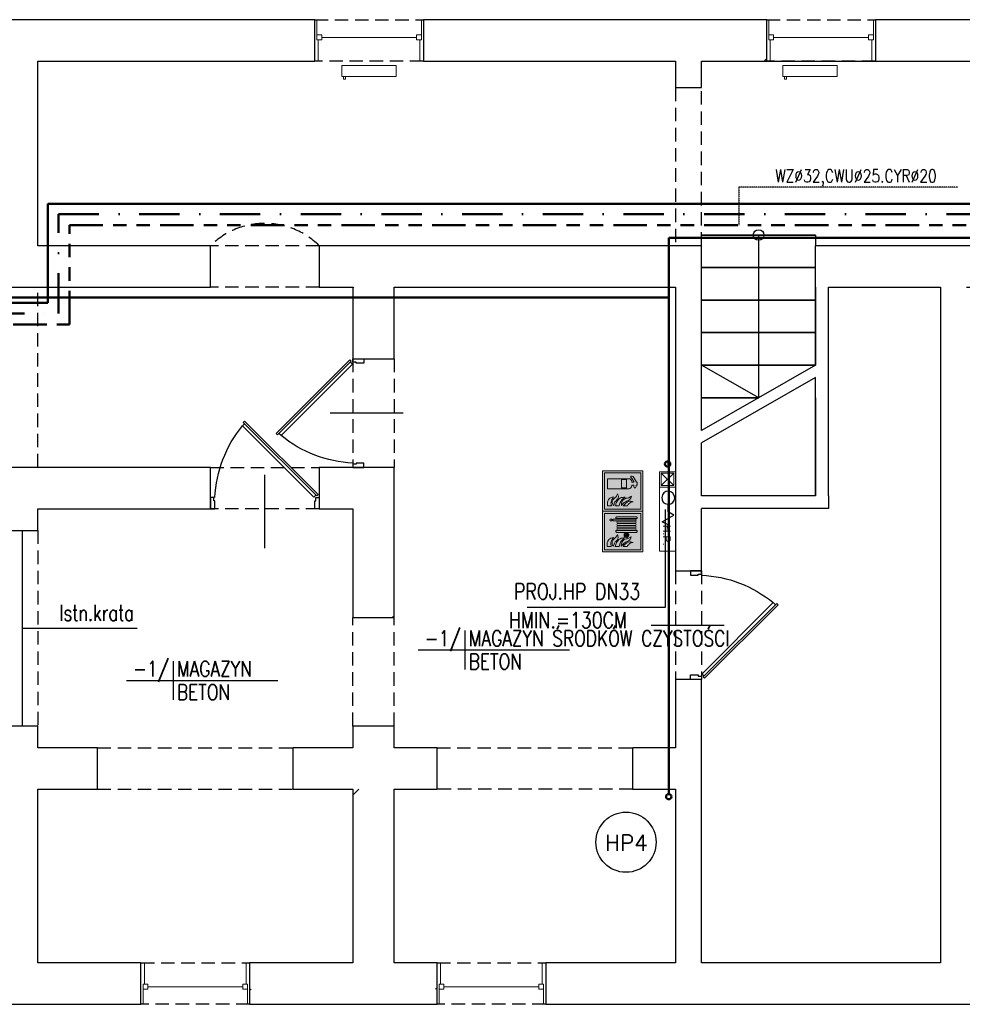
# Model space of a CAD drawing. Header units: millimetres. Extents: x 116 to 15750, y -6945 to 9999.
# Tile 113 of 150: x 5957 to 6848, y 1303 to 2233. Entities that reach past the tile are written whole.
import ezdxf
from ezdxf.enums import TextEntityAlignment as Align

# ---------------------------------------------------------------- set-up
doc = ezdxf.new("R2010")
doc.units = ezdxf.units.MM
for name, pattern in [('ACAD_ISO12W100', [21, 12, -3, 0, -3, 0, -3]), ('DASHDOT', [25.4, 12.7, -6.35, 0, -6.35]), ('DASHED', [19.05, 12.7, -6.35]), ('DASHED2', [0.375, 0.25, -0.125]), ('Podwójna kreska', [42.8625, 15.875, -4.7625, 6.35, -4.7625, 6.35, -4.7625])]:
    doc.linetypes.add(name, pattern=pattern)
doc.layers.get('0').update_dxf_attribs({"color": 252})
for name, color, linetype, lineweight in [('1-EWAK2', 252, 'Continuous', 0), ('I-C.O', 252, 'Continuous', 15), ('IS woda w', 5, 'Continuous', 40)]:
    doc.layers.add(name, color=color, linetype=linetype, lineweight=lineweight)
for name, color, linetype in [('1-MEBLE', 252, 'Continuous'), ('1-OPIS', 252, 'Continuous'), ('1-OPIS-POM', 252, 'Continuous'), ('2-CZERWONY', 252, 'Continuous'), ('I-DRZWI', 252, 'Continuous'), ('I-NAD', 252, 'DASHED'), ('I-OKNA', 252, 'Continuous'), ('I-OPIS', 252, 'Continuous'), ('I-SCIANA', 252, 'Continuous'), ('I-WIDOK', 252, 'Continuous'), ('IS cwu', 3, 'DASHDOT'), ('IS cwu cyrkulacja', 3, 'ACAD_ISO12W100'), ('IS opis woda', 7, 'DASHED2'), ('IS woda hydranty', 4, 'CIRC'), ('IS WODA opis', 2, 'Continuous'), ('TABELKA A3', 252, 'Continuous')]:
    doc.layers.add(name, color=color, linetype=linetype)
doc.styles.add('Action', font='arial.ttf')
doc.styles.add('ROMANS', font='romans.shx', dxfattribs={"width": 0.75})
doc.styles.get("Standard").update_dxf_attribs({"font": 'simplex.shx'})
doc.styles.add('TECH', font='simplex.shx')
doc.linetypes.add('CIRC', pattern='A,7,-1,["~",Standard,S=1,R=0,X=-0.3,Y=-0.6],-1', length=9)

# ---------------------------------------------------------------- blocks, each defined once
blk = doc.blocks.new('D90')
blk.add_line((32.6, 45), (-28.01, 45))
for points in [[(-9.17, 87.25), (-9.17, 90), (0.01, 90), (0.01, 86.33), (-6.42, 86.33), (-6.42, 87.25)], [(-72.56, 61.83), (-11.68, 0.94), (-10.61, 2.01), (-71.49, 62.91)], [(-9.18, 2.76), (-9.18, 0), (0, 0), (0, 3.67), (-6.43, 3.67), (-6.43, 2.76)]]:
    blk.add_lwpolyline(points, close=True)
blk.add_lwpolyline([(-11.26, 2.66), (-9.48, 4.45), (-68.56, 63.55), (-70.35, 61.76)])
blk.add_arc((-4.56, -14.51), 100.94, 92.61856, 129.34871)
blk = doc.blocks.new('OPIS-POM')
for p, q in [((0, 25), (0, -25)), ((-60, 0), (135, 0))]:
    blk.add_line(p, q)
at = {"style": 'ROMANS', "width": 0.8, "flags": 4}
blk.add_attdef('NR', text='', height=20, dxfattribs=at).set_placement((-5, 5), align=Align.RIGHT)
blk.add_attdef('NAZWA', (5, 5), '', height=20, dxfattribs=at)
blk.add_attdef('POW.', text='', height=20, dxfattribs=at).set_placement((-5, -5), align=Align.TOP_RIGHT)
blk.add_attdef('POSADZKA', text='', height=20, dxfattribs=at).set_placement((5, -5), align=Align.TOP_LEFT)
blk = doc.blocks.new('hydrant 15x75')
at = {"linetype": 'Continuous', "lineweight": 15}
blk.add_line((-1.45, -73.55), (-13.55, -61.94), dxfattribs=at)
for points in [[(-15, -75), (-15, 0), (0, 0), (0, -75)], [(-15, -75), (-15, -60.48), (0, -60.48), (0, -75)], [(-13.55, -73.55), (-13.55, -61.94), (-1.45, -61.94), (-1.45, -73.55)]]:
    blk.add_lwpolyline(points, close=True, dxfattribs=at)
at = {"linetype": 'Continuous', "lineweight": 25}
blk.add_lwpolyline([(-8.1, -21.54), (-8.1, -24.64), (-2.26, -27.73), (-13.46, -33.92), (-8.1, -37.01), (-8.1, -44.14)], dxfattribs=at)
at = {"linetype": 'Continuous', "lineweight": 15}
blk.add_lwpolyline([(-13.55, -73.55), (-1.45, -61.94)], dxfattribs=at)
at = {"linetype": 'Continuous', "lineweight": 25}
blk.add_ellipse((-8.1, -50.32), major_axis=(-4.37, -4.37), ratio=1, start_param=3.926991, end_param=10.12291, dxfattribs=at)
at = {"linetype": 'Continuous', "lineweight": 25, "insert": (-6.78, -14.98), "char_height": 7.258, "attachment_point": 5, "rotation": 90, "style": 'Action'}
blk.add_mtext('H.P.', dxfattribs=at)
blk = doc.blocks.new('F001')
at = {"layer": '1-EWAK2'}
h = blk.add_hatch(color=256, dxfattribs=at)
h.paths.add_polyline_path([(0, 0), (-20, 0), (-20, -20), (0, -20)])
h.paths.add_polyline_path([(-1, -19), (-19, -19), (-19, -1), (-1, -1)], flags=16)
edge = h.paths.add_edge_path(flags=0)
edge.add_line((-2.75, -7.63), (-2.75, -9.65))
edge.add_spline(control_points=[(-2.75, -9.65), (-3.69, -8.87), (-5.28, -7.53), (-4.9, -5.54), (-4.75, -4.72)], knot_values=[0, 0, 0, 0, 3.34671, 5.693971, 5.693971, 5.693971, 5.693971], degree=3, periodic=0)
edge.add_spline(control_points=[(-4.75, -4.72), (-4.57, -5.46), (-4.26, -6.7), (-3.19, -7.36), (-2.75, -7.63)], knot_values=[0, 0, 0, 0, 2.168729, 3.6473, 3.6473, 3.6473, 3.6473], degree=3, periodic=0)
edge = h.paths.add_edge_path(flags=0)
edge.add_spline(control_points=[(-7.55, -5.63), (-6.87, -5.83), (-5.37, -6.28), (-4.91, -8.92), (-3.56, -10), (-2.84, -10.58)], knot_values=[0, 0, 0, 0, 1.982828, 4.37946, 7.072841, 7.072841, 7.072841, 7.072841], degree=3, periodic=0)
edge.add_spline(control_points=[(-2.84, -10.58), (-3.63, -10.54), (-5.11, -10.47), (-6.48, -8.7), (-6.54, -6.89), (-7.24, -6.02), (-7.55, -5.63)], knot_values=[0, 0, 0, 0, 2.275107, 4.228959, 6.036865, 7.501223, 7.501223, 7.501223, 7.501223], degree=3, periodic=0)
edge = h.paths.add_edge_path(flags=0)
edge.add_line((-2.75, -11.62), (-2.75, -13.55))
edge.add_spline(control_points=[(-2.75, -13.55), (-3.39, -13.37), (-4.84, -12.97), (-6.8, -11.34), (-6.97, -9.63), (-7.06, -8.79)], knot_values=[0, 0, 0, 0, 1.998113, 4.533827, 6.985336, 6.985336, 6.985336, 6.985336], degree=3, periodic=0)
edge.add_spline(control_points=[(-7.06, -8.79), (-6.41, -9.62), (-5.28, -11.08), (-3.5, -11.45), (-2.75, -11.62)], knot_values=[0, 0, 0, 0, 3.049151, 5.303344, 5.303344, 5.303344, 5.303344], degree=3, periodic=0)
edge = h.paths.add_edge_path(flags=0)
edge.add_spline(control_points=[(-8.62, -12.47), (-8.07, -12.71), (-6.95, -13.17), (-6.02, -14.8), (-4.49, -15.36), (-1.94, -14.31), (-4.67, -14.19), (-5.4, -12.81), (-6.99, -11.8), (-8.1, -12.26), (-8.61, -12.47)], knot_values=[0, 0, 0, 0, 1.77339, 3.562626, 5.197184, 6.78269, 8.441022, 9.870961, 11.707196, 13.307072, 13.307072, 13.307072, 13.307072], degree=3, periodic=0)
edge = h.paths.add_edge_path(flags=0)
edge.add_line((-2.75, -15.54), (-2.75, -17.45))
edge.add_line((-2.75, -17.45), (-4.6, -17.45))
edge.add_spline(control_points=[(-4.6, -17.45), (-5.14, -17.25), (-6.53, -16.76), (-6.91, -15.3), (-7.14, -14.42)], knot_values=[0, 0, 0, 0, 1.662854, 4.182871, 4.182871, 4.182871, 4.182871], degree=3, periodic=0)
edge.add_spline(control_points=[(-7.14, -14.42), (-6.29, -15.02), (-4.93, -15.98), (-3.34, -15.66), (-2.75, -15.54)], knot_values=[0, 0, 0, 0, 2.939188, 4.701286, 4.701286, 4.701286, 4.701286], degree=3, periodic=0)
h.paths.add_polyline_path([(-11.14, -6.94), (-11.14, -17.42), (-16.12, -17.42), (-16.12, -6.94, -0.414214), (-14.7, -5.51), (-14.35, -5.51), (-14.35, -4.41), (-14.78, -4.41), (-16.61, -5.65), (-16.61, -6.01), (-17.32, -6.01), (-17.32, -5.23), (-17.15, -4.85), (-14.78, -3.34), (-14.35, -3.34), (-14.35, -2.73), (-12.93, -2.73), (-12.93, -3.34), (-12.3, -3.34), (-11.59, -3.7), (-11.59, -4.27), (-12.3, -4.41), (-12.93, -4.41), (-12.93, -5.51), (-12.56, -5.51, -0.414214)], flags=0)
h.paths.add_polyline_path([(-11.65, -8.08), (-11.65, -10.48), (-15.65, -10.48), (-15.65, -8.08)], flags=0)
at = {"layer": '2-CZERWONY'}
h = blk.add_hatch(color=256, dxfattribs=at)
h.paths.add_polyline_path([(-19, -1), (-19, -19), (-1, -19), (-1, -1)])
edge = h.paths.add_edge_path(flags=16)
edge.add_spline(control_points=[(-4.75, -4.72), (-4.57, -5.46), (-4.26, -6.7), (-3.19, -7.36), (-2.75, -7.63)], knot_values=[0, 0, 0, 0, 2.168729, 3.6473, 3.6473, 3.6473, 3.6473], degree=3, periodic=0)
edge.add_line((-2.75, -7.63), (-2.75, -9.65))
edge.add_spline(control_points=[(-2.75, -9.65), (-3.69, -8.87), (-5.28, -7.53), (-4.9, -5.54), (-4.75, -4.72)], knot_values=[0, 0, 0, 0, 3.34671, 5.693971, 5.693971, 5.693971, 5.693971], degree=3, periodic=0)
edge = h.paths.add_edge_path(flags=16)
edge.add_spline(control_points=[(-7.55, -5.63), (-6.87, -5.83), (-5.37, -6.28), (-4.91, -8.92), (-3.56, -10), (-2.84, -10.58)], knot_values=[0, 0, 0, 0, 1.982828, 4.37946, 7.072841, 7.072841, 7.072841, 7.072841], degree=3, periodic=0)
edge.add_spline(control_points=[(-2.84, -10.58), (-3.63, -10.54), (-5.11, -10.47), (-6.48, -8.7), (-6.54, -6.89), (-7.24, -6.02), (-7.55, -5.63)], knot_values=[0, 0, 0, 0, 2.275107, 4.228959, 6.036865, 7.501223, 7.501223, 7.501223, 7.501223], degree=3, periodic=0)
edge = h.paths.add_edge_path(flags=16)
edge.add_spline(control_points=[(-7.06, -8.79), (-6.41, -9.62), (-5.28, -11.08), (-3.5, -11.45), (-2.75, -11.62)], knot_values=[0, 0, 0, 0, 3.049151, 5.303344, 5.303344, 5.303344, 5.303344], degree=3, periodic=0)
edge.add_line((-2.75, -11.62), (-2.75, -13.55))
edge.add_spline(control_points=[(-2.75, -13.55), (-3.39, -13.37), (-4.84, -12.97), (-6.8, -11.34), (-6.97, -9.63), (-7.06, -8.79)], knot_values=[0, 0, 0, 0, 1.998113, 4.533827, 6.985336, 6.985336, 6.985336, 6.985336], degree=3, periodic=0)
h.paths.add_polyline_path([(-11.59, -3.7), (-11.59, -4.27), (-12.3, -4.41), (-12.93, -4.41), (-12.93, -5.51), (-12.56, -5.51, -0.414214), (-11.14, -6.94), (-11.14, -17.42), (-16.12, -17.42), (-16.12, -6.94, -0.414214), (-14.7, -5.51), (-14.35, -5.51), (-14.35, -4.41), (-14.78, -4.41), (-16.61, -5.65), (-16.61, -6.01), (-17.32, -6.01), (-17.32, -5.23), (-17.15, -4.85), (-14.78, -3.34), (-14.35, -3.34), (-14.35, -2.73), (-12.93, -2.73), (-12.93, -3.34), (-12.3, -3.34)], flags=16)
h.paths.add_polyline_path([(-11.65, -8.08), (-11.65, -10.48), (-15.65, -10.48), (-15.65, -8.08)], flags=0)
edge = h.paths.add_edge_path(flags=16)
edge.add_spline(control_points=[(-8.62, -12.47), (-8.07, -12.71), (-6.95, -13.17), (-6.02, -14.8), (-4.49, -15.36), (-1.94, -14.31), (-4.67, -14.19), (-5.4, -12.81), (-6.99, -11.8), (-8.1, -12.26), (-8.61, -12.47)], knot_values=[0, 0, 0, 0, 1.77339, 3.562626, 5.197184, 6.78269, 8.441022, 9.870961, 11.707196, 13.307072, 13.307072, 13.307072, 13.307072], degree=3, periodic=0)
edge = h.paths.add_edge_path(flags=16)
edge.add_spline(control_points=[(-7.14, -14.42), (-6.29, -15.02), (-4.93, -15.98), (-3.34, -15.66), (-2.75, -15.54)], knot_values=[0, 0, 0, 0, 2.939188, 4.701286, 4.701286, 4.701286, 4.701286], degree=3, periodic=0)
edge.add_line((-2.75, -15.54), (-2.75, -17.45))
edge.add_line((-2.75, -17.45), (-4.6, -17.45))
edge.add_spline(control_points=[(-4.6, -17.45), (-5.14, -17.25), (-6.53, -16.76), (-6.91, -15.3), (-7.14, -14.42)], knot_values=[0, 0, 0, 0, 1.662854, 4.182871, 4.182871, 4.182871, 4.182871], degree=3, periodic=0)
at = {"layer": '1-EWAK2'}
for points in [[(-20, 0), (-20, -20), (0, -20), (0, 0), (-20, 0)], [(-15.65, -8.08), (-11.65, -8.08), (-11.65, -10.48), (-15.65, -10.48), (-15.65, -8.08)], [(-2.75, -7.63), (-2.75, -9.65)], [(-2.75, -11.62), (-2.75, -13.55)], [(-2.75, -15.54), (-2.75, -17.45), (-4.6, -17.45)]]:
    blk.add_lwpolyline(points, dxfattribs=at)
blk.add_lwpolyline([(-19, -1), (-19, -19), (-1, -19), (-1, -1)], close=True, dxfattribs=at)
blk.add_lwpolyline([(-12.93, -5.51), (-12.93, -4.41), (-12.3, -4.41), (-11.59, -4.27), (-11.59, -3.7), (-12.3, -3.34), (-12.93, -3.34), (-12.93, -2.73), (-14.35, -2.73), (-14.35, -3.34), (-14.78, -3.34), (-17.15, -4.85), (-17.32, -5.23), (-17.32, -6.01), (-16.61, -6.01), (-16.61, -5.65), (-14.78, -4.41), (-14.35, -4.41), (-14.35, -5.51), (-14.7, -5.51, 0.414214), (-16.12, -6.94), (-16.12, -17.42), (-11.14, -17.42), (-11.14, -6.94, 0.414214), (-12.56, -5.51), (-12.93, -5.51)], format="xyb", dxfattribs=at)
for points in [[(-4.75, -4.72), (-4.88, -7.07), (-2.75, -9.65)], [(-4.75, -4.72), (-3.93, -6.73), (-2.75, -7.63)], [(-7.55, -5.63), (-5.76, -6.48), (-4.7, -8.63), (-2.84, -10.58)], [(-7.55, -5.63), (-6.74, -6.85), (-6.29, -8.6), (-5.07, -10.13), (-2.84, -10.58)], [(-7.06, -8.79), (-4.9, -10.94), (-2.75, -11.62)], [(-7.06, -8.79), (-6.51, -11.18), (-4.63, -12.89), (-2.75, -13.55)], [(-8.61, -12.47), (-7.06, -12.09), (-5.45, -12.97), (-4.42, -13.96), (-2.84, -14.47), (-4.3, -15.09), (-5.87, -14.66), (-7.07, -13.33), (-8.62, -12.47)], [(-4.6, -17.45), (-6.09, -16.71), (-7.14, -14.42)], [(-2.75, -15.54), (-4.5, -15.72), (-7.14, -14.42)]]:
    blk.add_spline(points, degree=3, dxfattribs=at)
blk = doc.blocks.new('F002')
at = {"layer": '1-EWAK2'}
blk.add_hatch(color=256, dxfattribs=at).paths.add_polyline_path([(-19, 0), (-19, -1), (-1, -1), (-1, -19), (-19, -19), (-19, 0), (-20, 0), (-20, -20), (0, -20), (0, 0)])
h = blk.add_hatch(color=256, dxfattribs=at)
h.paths.add_polyline_path([(-17.33, -13.05, 0.218639), (-16.38, -13.3), (-16.38, -2.85, 0.335911), (-17.33, -3.14)])
h.paths.add_polyline_path([(-15.24, -3.79, 1), (-16.2, -3.79), (-16.2, -14.77), (-15.24, -14.77)])
h.paths.add_polyline_path([(-16.2, -15.82, 0.998763), (-15.24, -15.82), (-15.24, -15.34), (-16.2, -15.34)])
h.paths.add_polyline_path([(-15.06, -12.36, 1), (-14.1, -12.36), (-14.1, -3.79, 1), (-15.06, -3.79)])
h.paths.add_polyline_path([(-12.96, -3.79, 1), (-13.92, -3.79), (-13.92, -12.36, 1), (-12.96, -12.36)])
h.paths.add_polyline_path([(-11.82, -3.79, 1), (-12.78, -3.79), (-12.78, -12.36, 1), (-11.82, -12.36)])
h.paths.add_polyline_path([(-11.63, -12.36, 1), (-10.68, -12.36), (-10.68, -3.79, 1), (-11.63, -3.79)])
h.paths.add_polyline_path([(-10.5, -13.3, 0.218639), (-9.55, -13.05), (-9.55, -8.13), (-9.37, -8.13, 23.182717), (-9.36, -7.93, -0.000004), (-9.36, -7.93), (-9.55, -7.93), (-9.55, -3.14, 0.335911), (-10.5, -2.85)])
h.paths.add_polyline_path([(-9.17, -8.13), (-8.31, -8.13), (-8.31, -9.03, -0.36689)], flags=16)
h.paths.add_polyline_path([(-8.31, -7.12, 0.342037), (-9.16, -7.93), (-8.31, -7.93)], flags=16)
h.paths.add_polyline_path([(-8.11, -9.03, 0.36689), (-7.25, -8.13), (-8.11, -8.13)], flags=16)
h.paths.add_polyline_path([(-8.11, -7.93), (-8.11, -7.12, -0.342037), (-7.26, -7.93)], flags=16)
edge = h.paths.add_edge_path()
edge.add_spline(control_points=[(-2.68, -7.72), (-3.11, -7.46), (-4.18, -6.8), (-4.49, -5.56), (-4.67, -4.82)], knot_values=[0, 0, 0, 0, 1.478572, 3.6473, 3.6473, 3.6473, 3.6473], degree=3, periodic=0)
edge.add_spline(control_points=[(-4.67, -4.82), (-4.83, -5.64), (-5.2, -7.62), (-3.61, -8.96), (-2.68, -9.75)], knot_values=[0, 0, 0, 0, 2.347261, 5.693971, 5.693971, 5.693971, 5.693971], degree=3, periodic=0)
edge.add_line((-2.68, -9.75), (-2.68, -7.72))
edge = h.paths.add_edge_path()
edge.add_spline(control_points=[(-2.76, -10.67), (-3.48, -10.1), (-4.83, -9.01), (-5.29, -6.37), (-6.8, -5.93), (-7.48, -5.73)], knot_values=[0, 0, 0, 0, 2.69338, 5.090013, 7.072841, 7.072841, 7.072841, 7.072841], degree=3, periodic=0)
edge.add_spline(control_points=[(-7.48, -5.73), (-7.16, -6.11), (-6.46, -6.98), (-6.4, -8.79), (-5.03, -10.57), (-3.56, -10.64), (-2.76, -10.67)], knot_values=[0, 0, 0, 0, 1.464358, 3.272264, 5.226116, 7.501223, 7.501223, 7.501223, 7.501223], degree=3, periodic=0)
edge = h.paths.add_edge_path()
edge.add_spline(control_points=[(-6.99, -8.89), (-6.9, -9.73), (-6.72, -11.43), (-4.76, -13.06), (-3.31, -13.47), (-2.67, -13.65)], knot_values=[0, 0, 0, 0, 2.451509, 4.987223, 6.985336, 6.985336, 6.985336, 6.985336], degree=3, periodic=0)
edge.add_line((-2.67, -13.65), (-2.67, -11.71))
edge.add_spline(control_points=[(-2.67, -11.71), (-3.43, -11.55), (-5.21, -11.17), (-6.34, -9.72), (-6.99, -8.89)], knot_values=[0, 0, 0, 0, 2.254193, 5.303344, 5.303344, 5.303344, 5.303344], degree=3, periodic=0)
edge = h.paths.add_edge_path()
edge.add_spline(control_points=[(-8.55, -12.57), (-7.99, -12.8), (-6.87, -13.27), (-5.94, -14.89), (-4.42, -15.46), (-1.87, -14.4), (-4.59, -14.28), (-5.32, -12.9), (-6.91, -11.9), (-8.02, -12.36), (-8.54, -12.57)], knot_values=[0, 0, 0, 0, 1.77339, 3.562626, 5.197184, 6.78269, 8.441022, 9.870961, 11.707196, 13.307072, 13.307072, 13.307072, 13.307072], degree=3, periodic=0)
edge = h.paths.add_edge_path()
edge.add_spline(control_points=[(-7.06, -14.51), (-6.83, -15.39), (-6.45, -16.86), (-5.07, -17.35), (-4.52, -17.54)], knot_values=[0, 0, 0, 0, 2.520017, 4.182871, 4.182871, 4.182871, 4.182871], degree=3, periodic=0)
edge.add_line((-4.52, -17.54), (-2.67, -17.54))
edge.add_line((-2.67, -17.54), (-2.67, -15.64))
edge.add_spline(control_points=[(-2.67, -15.64), (-3.27, -15.76), (-4.86, -16.07), (-6.21, -15.11), (-7.06, -14.51)], knot_values=[0, 0, 0, 0, 1.762098, 4.701286, 4.701286, 4.701286, 4.701286], degree=3, periodic=0)
at = {"layer": '2-CZERWONY'}
h = blk.add_hatch(color=256, dxfattribs=at)
h.paths.add_polyline_path([(-19, -1), (-19, -19), (-1, -19), (-1, -1)])
edge = h.paths.add_edge_path(flags=16)
edge.add_spline(control_points=[(-4.67, -4.82), (-4.49, -5.56), (-4.18, -6.8), (-3.11, -7.46), (-2.68, -7.72)], knot_values=[0, 0, 0, 0, 2.168729, 3.6473, 3.6473, 3.6473, 3.6473], degree=3, periodic=0)
edge.add_line((-2.68, -7.72), (-2.68, -9.75))
edge.add_spline(control_points=[(-2.68, -9.75), (-3.61, -8.96), (-5.2, -7.62), (-4.83, -5.64), (-4.67, -4.82)], knot_values=[0, 0, 0, 0, 3.34671, 5.693971, 5.693971, 5.693971, 5.693971], degree=3, periodic=0)
edge = h.paths.add_edge_path(flags=16)
edge.add_spline(control_points=[(-7.48, -5.73), (-6.8, -5.93), (-5.29, -6.37), (-4.83, -9.01), (-3.48, -10.1), (-2.76, -10.67)], knot_values=[0, 0, 0, 0, 1.982828, 4.37946, 7.072841, 7.072841, 7.072841, 7.072841], degree=3, periodic=0)
edge.add_spline(control_points=[(-2.76, -10.67), (-3.56, -10.64), (-5.03, -10.57), (-6.4, -8.79), (-6.46, -6.98), (-7.16, -6.11), (-7.48, -5.73)], knot_values=[0, 0, 0, 0, 2.275107, 4.228959, 6.036865, 7.501223, 7.501223, 7.501223, 7.501223], degree=3, periodic=0)
h.paths.add_polyline_path([(-9.55, -7.93), (-9.36, -7.93, -23.180591), (-9.37, -8.13), (-9.55, -8.13), (-9.55, -13.05, -0.218639), (-10.5, -13.3), (-10.5, -2.85, -0.335911), (-9.55, -3.14)], flags=16)
h.paths.add_polyline_path([(-7.26, -7.93), (-8.11, -7.93), (-8.11, -7.12, -0.342037)], flags=0)
h.paths.add_polyline_path([(-8.31, -7.12, 0.342037), (-9.16, -7.93), (-8.31, -7.93)], flags=0)
h.paths.add_polyline_path([(-8.11, -9.03, 0.36689), (-7.25, -8.13), (-8.11, -8.13)], flags=0)
h.paths.add_polyline_path([(-10.68, -3.79), (-10.68, -12.36, -1), (-11.63, -12.36), (-11.63, -3.79, -1)], flags=16)
h.paths.add_polyline_path([(-8.31, -8.13), (-8.31, -9.03, -0.36689), (-9.17, -8.13)], flags=0)
edge = h.paths.add_edge_path(flags=16)
edge.add_spline(control_points=[(-6.99, -8.89), (-6.34, -9.72), (-5.21, -11.17), (-3.43, -11.55), (-2.67, -11.71)], knot_values=[0, 0, 0, 0, 3.049151, 5.303344, 5.303344, 5.303344, 5.303344], degree=3, periodic=0)
edge.add_line((-2.67, -11.71), (-2.67, -13.65))
edge.add_spline(control_points=[(-2.67, -13.65), (-3.31, -13.47), (-4.76, -13.06), (-6.72, -11.43), (-6.9, -9.73), (-6.99, -8.89)], knot_values=[0, 0, 0, 0, 1.998113, 4.533827, 6.985336, 6.985336, 6.985336, 6.985336], degree=3, periodic=0)
h.paths.add_polyline_path([(-11.82, -3.79), (-11.82, -12.36, -1), (-12.78, -12.36), (-12.78, -3.79, -1)], flags=16)
h.paths.add_polyline_path([(-12.96, -3.79), (-12.96, -12.36, -1), (-13.92, -12.36), (-13.92, -3.79, -1)], flags=16)
h.paths.add_polyline_path([(-14.1, -3.79), (-14.1, -12.36, -1), (-15.06, -12.36), (-15.06, -3.79, -1)], flags=16)
edge = h.paths.add_edge_path(flags=16)
edge.add_spline(control_points=[(-8.55, -12.57), (-7.99, -12.8), (-6.87, -13.27), (-5.94, -14.89), (-4.42, -15.46), (-1.87, -14.4), (-4.59, -14.28), (-5.32, -12.9), (-6.91, -11.9), (-8.02, -12.36), (-8.54, -12.57)], knot_values=[0, 0, 0, 0, 1.77339, 3.562626, 5.197184, 6.78269, 8.441022, 9.870961, 11.707196, 13.307072, 13.307072, 13.307072, 13.307072], degree=3, periodic=0)
h.paths.add_polyline_path([(-15.24, -3.79), (-15.24, -14.77), (-16.2, -14.77), (-16.2, -3.79, -1)], flags=16)
h.paths.add_polyline_path([(-16.38, -13.3, -0.218639), (-17.33, -13.05), (-17.33, -3.14, -0.335911), (-16.38, -2.85)], flags=16)
edge = h.paths.add_edge_path(flags=16)
edge.add_spline(control_points=[(-7.06, -14.51), (-6.21, -15.11), (-4.86, -16.07), (-3.27, -15.76), (-2.67, -15.64)], knot_values=[0, 0, 0, 0, 2.939188, 4.701286, 4.701286, 4.701286, 4.701286], degree=3, periodic=0)
edge.add_line((-2.67, -15.64), (-2.67, -17.54))
edge.add_line((-2.67, -17.54), (-4.52, -17.54))
edge.add_spline(control_points=[(-4.52, -17.54), (-5.07, -17.35), (-6.45, -16.86), (-6.83, -15.39), (-7.06, -14.51)], knot_values=[0, 0, 0, 0, 1.662854, 4.182871, 4.182871, 4.182871, 4.182871], degree=3, periodic=0)
h.paths.add_polyline_path([(-15.24, -15.34), (-15.24, -15.82, -1.001238), (-16.2, -15.82), (-16.2, -15.34)], flags=16)
at = {"layer": '1-EWAK2'}
for points in [[(-20, 0), (0, 0), (0, -20), (-20, -20), (-20, 0)], [(-15.24, -3.79), (-15.24, -14.77), (-16.2, -14.77), (-16.2, -3.79)], [(-15.06, -12.36), (-15.06, -3.79)], [(-14.1, -3.79), (-14.1, -12.36)], [(-13.92, -12.36), (-13.92, -3.79)], [(-12.96, -3.79), (-12.96, -12.36)], [(-12.78, -12.36), (-12.78, -3.79)], [(-11.82, -3.79), (-11.82, -12.36)], [(-11.63, -12.36), (-11.63, -3.79)], [(-10.68, -3.79), (-10.68, -12.36)], [(-9.55, -3.14), (-9.55, -7.93)], [(-9.55, -7.93), (-9.36, -7.93)], [(-9.55, -8.13), (-9.37, -8.13)], [(-9.17, -8.13), (-8.31, -8.13)], [(-9.16, -7.93), (-8.31, -7.93)], [(-8.31, -7.12), (-8.31, -7.93)], [(-8.31, -8.13), (-8.31, -9.03)], [(-8.11, -7.12), (-8.11, -7.93)], [(-8.11, -7.93), (-7.26, -7.93)], [(-8.11, -8.13), (-8.11, -9.03)], [(-8.11, -8.13), (-7.25, -8.13)], [(-2.68, -7.72), (-2.68, -9.75)], [(-2.67, -11.71), (-2.67, -13.65)], [(-15.24, -15.82), (-15.24, -15.34), (-16.2, -15.34), (-16.2, -15.82)], [(-2.67, -15.64), (-2.67, -17.54), (-4.52, -17.54)]]:
    blk.add_lwpolyline(points, dxfattribs=at)
blk.add_lwpolyline([(-19, -1), (-1, -1), (-1, -19), (-19, -19)], close=True, dxfattribs=at)
for points in [[(-17.33, -3.14), (-17.33, -13.05, 0.218639), (-16.38, -13.3), (-16.38, -2.85, 0.335911), (-17.33, -3.14, -1.468283)], [(-9.55, -8.13), (-9.55, -13.05, -0.218639), (-10.5, -13.3), (-10.5, -2.85, -0.335911), (-9.55, -3.14)]]:
    blk.add_lwpolyline(points, format="xyb", dxfattribs=at)
for centre, radius, start, end in [((-15.72, -3.79), 0.478, 0, 180), ((-14.58, -3.79), 0.478, 0, 180), ((-13.44, -3.79), 0.478, 0, 180), ((-12.3, -3.79), 0.478, 0, 180), ((-11.16, -3.79), 0.478, 0, 180), ((-8.21, -8.08), 1.16, 182.8497, 172.969), ((-8.21, -8.08), 0.962, 183.4428, 264.0331), ((-8.21, -8.08), 0.962, 95.9669, 171.4973), ((-8.21, -8.08), 0.962, 8.5027, 84.0331), ((-8.21, -8.08), 0.962, 275.9669, 356.5572), ((-14.58, -12.36), 0.478, 180, 0), ((-13.44, -12.36), 0.478, 180, 0), ((-12.3, -12.36), 0.478, 180, 0), ((-11.16, -12.36), 0.478, 180, 0), ((-15.72, -15.82), 0.479, 180.0709, 359.9291)]:
    blk.add_arc(centre, radius, start, end, dxfattribs=at)
for points in [[(-4.67, -4.82), (-4.8, -7.16), (-2.68, -9.75)], [(-4.67, -4.82), (-3.85, -6.83), (-2.68, -7.72)], [(-7.48, -5.73), (-5.68, -6.57), (-4.62, -8.72), (-2.76, -10.67)], [(-7.48, -5.73), (-6.67, -6.95), (-6.22, -8.7), (-4.99, -10.22), (-2.76, -10.67)], [(-6.99, -8.89), (-4.82, -11.03), (-2.67, -11.71)], [(-6.99, -8.89), (-6.43, -11.27), (-4.56, -12.98), (-2.67, -13.65)], [(-8.54, -12.57), (-6.98, -12.18), (-5.37, -13.06), (-4.34, -14.05), (-2.76, -14.57), (-4.22, -15.19), (-5.8, -14.76), (-7, -13.43), (-8.55, -12.57)], [(-4.52, -17.54), (-6.01, -16.8), (-7.06, -14.51)], [(-2.67, -15.64), (-4.43, -15.81), (-7.06, -14.51)]]:
    blk.add_spline(points, degree=3, dxfattribs=at)

msp = doc.modelspace()

# ---------------------------------------------------------------- linework, layer by layer
at = {"color": 251, "lineweight": 0, "true_color": 0x535353}
for points in [[(6236.16, 2233.13), (6238.21, 2233.13)], [(6338.77, 2233.13), (6336.95, 2233.13)], [(6663.49, 2233.13), (6665.43, 2233.13)], [(6766.1, 2233.13), (6764.27, 2233.13)], [(6661.13, 2194.09), (6663.49, 2196.57)], [(6236.16, 2194.09), (6239.5, 2194.09)], [(6338.88, 2194.09), (6335.66, 2194.09)], [(6663.49, 2194.09), (6666.83, 2194.09)], [(6766.21, 2194.09), (6762.98, 2194.09)], [(6272.2, 1979.51), (6273.16, 1980.48)], [(6272.2, 1912.61), (6272.2, 1907.45)], [(6562.45, 1790.48), (6562.12, 1790.16)], [(6240.36, 1770.96), (6235.09, 1770.96)], [(6309.52, 1668.24), (6311.24, 1669.85)], [(6601.86, 1609.62), (6601.86, 1614.89)], [(6272.2, 1500.13), (6277.9, 1505.94)], [(6071.92, 1341.59), (6075.15, 1341.59)], [(6174.53, 1341.59), (6171.31, 1341.59)], [(6351.79, 1341.59), (6355.02, 1341.59)], [(6454.51, 1341.59), (6451.17, 1341.59)], [(6174.53, 1315.45), (6176.15, 1316.96)], [(6350.39, 1316.96), (6351.79, 1318.25)], [(6071.92, 1302.54), (6073.86, 1302.54)], [(6174.43, 1302.54), (6172.6, 1302.54)], [(6351.9, 1302.54), (6353.72, 1302.54)], [(6454.51, 1302.54), (6452.57, 1302.54)]]:
    msp.add_lwpolyline(points, dxfattribs=at)
at = {"layer": '1-OPIS'}
msp.add_lwpolyline([(6437.04, 1677.77), (6567.75, 1677.77), (6567.75, 1770.2)], dxfattribs=at)
at = {"layer": 'I-C.O'}
for points in [[(6261.72, 2189.87), (6313.03, 2189.87), (6313.03, 2179.44)], [(6261.72, 2189.87), (6261.72, 2179.44)], [(6678.7, 2189.87), (6730.01, 2189.87), (6730.01, 2179.44)], [(6678.7, 2189.87), (6678.7, 2179.44)], [(6261.72, 2179.44), (6313.03, 2179.44)], [(6263.23, 2179.44), (6263.23, 2177.07), (6265.27, 2177.07)], [(6265.27, 2179.44), (6265.27, 2177.07)], [(6678.7, 2179.44), (6730.01, 2179.44)], [(6680.21, 2179.44), (6680.21, 2177.07), (6682.25, 2177.07)], [(6682.25, 2179.44), (6682.25, 2177.07)]]:
    msp.add_lwpolyline(points, dxfattribs=at)
at = {"layer": 'I-NAD'}
for points in [[(6236.16, 2233.13), (6338.88, 2233.13)], [(6663.49, 2233.13), (6766.21, 2233.13)], [(6338.88, 2194.09), (6236.16, 2194.09)], [(6766.21, 2194.09), (6663.49, 2194.09)], [(6577.23, 2168.92), (6577.23, 2019.52)], [(6601.86, 2019.52), (6601.86, 2168.92)], [(6240.36, 2019.52), (6137.64, 2019.52)], [(5974.26, 1810), (5974.26, 1980.48)], [(6240.36, 1980.48), (6137.64, 1980.48)], [(6272.2, 1912.61), (6272.21, 1809.89)], [(6311.24, 1912.61), (6311.24, 1810)], [(6137.64, 1810), (6240.36, 1810)], [(6240.36, 1770.97), (6137.64, 1770.96)], [(5974.26, 1750.41), (5974.26, 1565.52)], [(6577.23, 1712.34), (6577.23, 1609.62)], [(6601.86, 1712.34), (6601.87, 1609.62)], [(6272.2, 1565.52), (6272.2, 1668.24)], [(6311.24, 1565.52), (6311.24, 1668.24)], [(6030.84, 1544.98), (6215.62, 1544.98)], [(6351.79, 1544.98), (6536.68, 1544.98)], [(6030.84, 1505.94), (6215.62, 1505.94)], [(6536.68, 1505.94), (6351.79, 1505.94)], [(6071.92, 1341.59), (6174.53, 1341.59)], [(6351.79, 1341.59), (6454.51, 1341.59)], [(6174.53, 1302.54), (6071.92, 1302.54)], [(6454.51, 1302.54), (6351.79, 1302.54)]]:
    msp.add_lwpolyline(points, dxfattribs=at)
msp.add_arc((6189, 1967.5), 73.11, 45.37048, 134.62952, dxfattribs=at)
at = {"layer": 'I-OKNA', "lineweight": 0}
for points in [[(6238.21, 2233.13), (6238.21, 2214.2), (6242.73, 2214.2)], [(6336.95, 2233.13), (6336.95, 2214.2)], [(6665.43, 2233.13), (6665.43, 2214.2), (6669.95, 2214.2)], [(6764.27, 2233.13), (6764.27, 2214.2)], [(6238.21, 2218.72), (6242.73, 2218.72)], [(6242.73, 2218.72), (6242.73, 2214.2)], [(6242.73, 2216.46), (6332.43, 2216.46)], [(6332.43, 2218.72), (6332.43, 2214.2)], [(6336.95, 2218.72), (6332.43, 2218.72)], [(6665.43, 2218.72), (6669.95, 2218.72)], [(6669.95, 2218.72), (6669.95, 2214.2)], [(6669.95, 2216.46), (6759.76, 2216.46)], [(6759.76, 2218.72), (6759.76, 2214.2)], [(6764.27, 2218.72), (6759.76, 2218.72)], [(6239.5, 2214.2), (6239.5, 2194.09)], [(6332.43, 2214.2), (6336.95, 2214.2)], [(6335.66, 2214.2), (6335.66, 2194.09)], [(6666.83, 2214.2), (6666.83, 2194.09)], [(6759.76, 2214.2), (6764.27, 2214.2)], [(6762.98, 2214.2), (6762.98, 2194.09)], [(6075.15, 1321.47), (6075.15, 1341.59)], [(6171.31, 1321.47), (6171.31, 1341.59)], [(6355.02, 1321.47), (6355.02, 1341.59)], [(6451.17, 1321.47), (6451.17, 1341.59)], [(6073.86, 1302.54), (6073.86, 1321.47), (6078.38, 1321.47)], [(6078.38, 1316.96), (6078.38, 1321.47)], [(6168.08, 1321.47), (6172.6, 1321.47)], [(6168.08, 1316.96), (6168.08, 1321.47)], [(6172.6, 1302.54), (6172.6, 1321.47)], [(6358.24, 1321.47), (6353.72, 1321.47)], [(6353.72, 1302.54), (6353.72, 1321.47)], [(6358.24, 1316.96), (6358.24, 1321.47)], [(6448.05, 1316.96), (6448.05, 1321.47)], [(6452.57, 1302.54), (6452.57, 1321.47), (6448.05, 1321.47)], [(6073.86, 1316.96), (6078.38, 1316.96)], [(6078.38, 1319.21), (6168.08, 1319.21)], [(6172.6, 1316.96), (6168.08, 1316.96)], [(6353.72, 1316.96), (6358.24, 1316.96)], [(6448.05, 1319.21), (6358.24, 1319.21)], [(6452.57, 1316.96), (6448.05, 1316.96)]]:
    msp.add_lwpolyline(points, dxfattribs=at)
at = {"layer": 'I-OPIS'}
msp.add_lwpolyline([(5959.74, 1657.97), (6068.4, 1657.97)], dxfattribs=at)
at = {"layer": 'I-SCIANA'}
msp.add_line((6709.74, 1894.96), (6601.86, 1833.33), dxfattribs=at)
at = {"layer": 'I-SCIANA', "linetype": 'Continuous', "lineweight": 25}
for points in [[(5974.26, 2194.09), (6236.16, 2194.09), (6236.16, 2233.13), (4747.88, 2233.13), (4747.88, 2194.09)], [(6601.86, 2194.09), (6663.49, 2194.09), (6663.49, 2233.13), (6338.88, 2233.13), (6338.88, 2194.09)], [(7171.92, 2194.09), (7256.14, 2194.09), (7256.14, 2233.13), (6766.21, 2233.13), (6766.21, 2194.09)], [(5974.26, 2019.52), (5974.26, 2194.09)], [(6338.88, 2194.09), (6577.23, 2194.09)], [(6577.23, 2194.09), (6577.23, 2168.92), (6601.86, 2168.92)], [(6601.86, 2168.92), (6601.86, 2194.09)], [(6601.86, 2194.09), (6827.84, 2194.09)], [(6766.21, 2194.09), (7132.88, 2194.09)], [(5053.99, 1980.48), (6137.64, 1980.48), (6137.64, 2019.52), (5974.26, 2019.52)], [(6577.23, 2019.52), (6240.36, 2019.52), (6240.36, 1980.48)], [(6709.74, 1906.48), (6601.86, 1844.85), (6601.86, 2019.52), (6577.23, 2019.52), (6577.23, 2019.52)], [(6852.47, 1980.48), (6903.99, 1980.48), (6903.99, 2019.52), (6709.74, 2019.52)], [(6709.74, 1906.48), (6709.74, 2019.52)], [(6240.36, 1980.48), (6272.2, 1980.48)], [(6272.2, 1980.48), (6272.2, 1912.61), (6311.24, 1912.61)], [(6311.24, 1980.48), (6577.23, 1980.48)], [(6311.24, 1912.61), (6311.24, 1980.48)], [(6577.23, 1980.48), (6577.23, 1712.34), (6601.86, 1712.34)], [(6721.74, 1783.22), (6721.74, 1980.48)], [(6721.74, 1980.48), (6827.84, 1980.48)], [(6827.84, 1980.48), (6827.84, 1341.59)], [(6709.74, 1783.22), (6709.74, 1894.96)], [(6601.86, 1814.09), (6601.86, 1833.33)], [(6137.64, 1810), (5290.19, 1810), (5290.19, 1770.96)], [(5974.26, 1770.96), (6137.64, 1770.96), (6137.64, 1810)], [(6311.24, 1668.24), (6311.24, 1810), (6240.36, 1810)], [(6240.36, 1810), (6240.36, 1770.96)], [(6601.86, 1783.22), (6601.86, 1814.09)], [(6709.74, 1783.22), (6601.86, 1783.22)], [(6721.74, 1783.22), (6721.74, 1771.22), (6601.86, 1771.22)], [(5935.22, 1770.96), (5935.22, 1750.41), (5974.26, 1750.41)], [(5974.26, 1750.41), (5974.26, 1770.96)], [(6240.36, 1770.96), (6272.2, 1770.96)], [(6272.2, 1770.96), (6272.2, 1668.24), (6311.24, 1668.24)], [(6601.86, 1712.34), (6601.86, 1771.22)], [(6601.86, 1341.59), (6601.86, 1609.62), (6577.23, 1609.62), (6577.23, 1544.98)], [(5974.26, 1544.98), (5974.26, 1565.52), (5935.22, 1565.52), (5935.22, 1544.98)], [(6311.24, 1544.98), (6311.24, 1565.52), (6272.2, 1565.52), (6272.2, 1544.98)], [(5974.26, 1505.94), (6030.84, 1505.94), (6030.84, 1544.98), (5974.26, 1544.98)], [(6272.2, 1544.98), (6215.62, 1544.98), (6215.62, 1505.94)], [(6311.24, 1505.94), (6351.79, 1505.94), (6351.79, 1544.98), (6311.24, 1544.98)], [(6577.23, 1544.98), (6536.68, 1544.98), (6536.68, 1505.94)], [(5974.26, 1341.59), (5974.26, 1505.94)], [(6215.62, 1505.94), (6272.2, 1505.94)], [(6272.2, 1505.94), (6272.2, 1341.59)], [(6311.24, 1341.59), (6311.24, 1505.94)], [(6536.68, 1505.94), (6577.23, 1505.94)], [(6577.23, 1505.94), (6577.23, 1341.59)], [(5935.22, 1341.59), (5875.74, 1341.59), (5875.74, 1302.54), (6071.92, 1302.54), (6071.92, 1341.59)], [(6071.92, 1341.59), (5974.26, 1341.59)], [(6272.2, 1341.59), (6174.53, 1341.59), (6174.53, 1302.54), (6351.79, 1302.54), (6351.79, 1341.59)], [(6351.79, 1341.59), (6311.24, 1341.59)], [(6577.23, 1341.59), (6454.51, 1341.59), (6454.51, 1302.54), (6941.31, 1302.54), (6941.31, 1341.59)], [(6827.84, 1341.59), (6601.86, 1341.59)]]:
    msp.add_lwpolyline(points, dxfattribs=at)
at = {"layer": 'I-WIDOK'}
for p, q in [((6655.8, 2029.64), (6655.8, 1875.72)), ((6655.9, 1875.72), (6601.86, 1906.48))]:
    msp.add_line(p, q, dxfattribs=at)
for points in [[(6601.86, 2029.64), (6709.74, 2029.64)], [(6709.74, 2029.64), (6601.86, 2029.64)], [(6709.74, 2029.64), (6709.74, 2025.12), (6709.74, 2019.52)], [(6601.86, 1998.87), (6709.74, 1998.87)], [(6709.74, 1998.87), (6601.86, 1998.87)], [(6709.74, 1980.48), (6709.74, 1937.35)], [(6601.86, 1968.11), (6709.74, 1968.11)], [(6709.74, 1968.11), (6601.86, 1968.11)], [(6601.86, 1937.35), (6709.74, 1937.35)], [(6709.74, 1937.35), (6601.86, 1937.35)], [(6709.74, 1937.35), (6709.74, 1906.48)], [(6601.86, 1906.48), (6709.74, 1906.48)], [(6709.74, 1906.48), (6601.86, 1906.48)], [(6601.86, 1875.72), (6655.9, 1875.72)], [(6655.9, 1875.72), (6601.86, 1875.72)], [(6709.74, 1875.72), (6709.74, 1844.85)], [(6709.74, 1844.85), (6709.74, 1814.09)], [(6709.74, 1814.09), (6709.74, 1783.22)], [(6709.74, 1783.22), (6601.86, 1783.22)], [(5959.74, 1750.41), (5959.74, 1565.52)]]:
    msp.add_lwpolyline(points, dxfattribs=at)
msp.add_circle((6655.8, 2029.64), 5, dxfattribs=at)
at = {"layer": 'IS cwu', "lineweight": 50, "ltscale": 3}
for p, q in [((5994.01, 2049.21), (7179.82, 2049.26)), ((5994.01, 1955.42), (5994.01, 2049.21)), ((4397.84, 1955.34), (5994.01, 1955.42))]:
    msp.add_line(p, q, dxfattribs=at)
at = {"layer": 'IS cwu cyrkulacja', "linetype": 'Podwójna kreska', "lineweight": 50, "ltscale": 2}
for p, q in [((6004.18, 2038.99), (7177.1, 2038.99)), ((6004.18, 1945.17), (6004.18, 2038.99)), ((4408.02, 1945.17), (6004.18, 1945.17))]:
    msp.add_line(p, q, dxfattribs=at)
at = {"layer": 'IS opis woda'}
for p, q in [((6844.28, 2074.93), (6637.13, 2074.93)), ((6637.13, 2074.93), (6637.13, 2038.99))]:
    msp.add_line(p, q, dxfattribs=at)
at = {"layer": 'IS woda hydranty', "lineweight": 50, "ltscale": 10}
for p, q in [((6571, 2027.02), (6571, 1501.27)), ((6571, 2027.02), (7111.34, 2027.02)), ((4324.49, 1970.59), (6571, 1970.59)), ((6569.73, 1813.21), (6571, 1813.21))]:
    msp.add_line(p, q, dxfattribs=at)
for centre in [(6569.73, 1813.21), (6570.86, 1498.78)]:
    msp.add_circle(centre, 2.5, dxfattribs=at)
at = {"layer": 'IS WODA opis'}
msp.add_circle((6530.44, 1455.76), 28.46, dxfattribs=at)
at = {"layer": 'IS woda w', "lineweight": 50}
for p, q in [((5983.93, 2059.24), (7183.08, 2059.24)), ((5983.93, 1965.42), (5983.93, 2059.24)), ((4387.77, 1965.42), (5983.93, 1965.42))]:
    msp.add_line(p, q, dxfattribs=at)

# ---------------------------------------------------------------- block references
at = {"layer": '1-MEBLE', "rotation": 180}
msp.add_blockref('hydrant 15x75', (6562.23, 1730.95), dxfattribs=at)
at = {"layer": '1-OPIS-POM', "xscale": 0.7338239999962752, "yscale": 0.7338239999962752, "zscale": 0.7338240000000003}
for p, values in [((6378.11, 1637.43), {'NR': '-1/', 'NAZWA': 'MAGAZYN ŚRODKÓW CZYSTOŚCI', 'POSADZKA': 'BETON'}), ((6102.25, 1608.58), {'NR': '-1/', 'NAZWA': 'MAGAZYN ', 'POSADZKA': 'BETON'})]:
    msp.add_blockref('OPIS-POM', p, dxfattribs=at).add_auto_attribs(values)
at = {"layer": 'I-DRZWI', "xscale": -1.141352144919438, "yscale": 1.141352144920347, "zscale": 1.141352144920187}
for p, rotation in [((6282.68, 1912.61), 180), ((6240.37, 1770.98), 90)]:
    msp.add_blockref('D90', p, dxfattribs=dict(at, rotation=rotation))
at = {"layer": 'I-DRZWI', "xscale": -1.141352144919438, "yscale": 1.141352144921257, "zscale": 1.141352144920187}
msp.add_blockref('D90', (6591.38, 1609.62), dxfattribs=at)
at = {"layer": 'TABELKA A3', "xscale": 1.913625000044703, "yscale": 1.913624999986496, "zscale": 1.913625, "rotation": 270}
for name, p in [('F001', (6546.35, 1768.48)), ('F002', (6546.35, 1730.21))]:
    msp.add_blockref(name, p, dxfattribs=at)

# ---------------------------------------------------------------- texts
at = {"layer": '1-OPIS', "style": 'ROMANS', "width": 0.8}
for s, p in [('PROJ.HP DN33', (6543.89, 1685.22)), ('HMIN.=130CM', (6531.53, 1658.13))]:
    msp.add_text(s, height=15, dxfattribs=at).set_placement(p, align=Align.RIGHT)
at = {"layer": 'I-OPIS', "insert": (6065.26, 1672.47), "char_height": 15, "attachment_point": 6, "rotation": 0, "style": 'ROMANS'}
msp.add_mtext('Istn.krata', dxfattribs=at)
at = {"layer": 'IS opis woda', "style": 'TECH', "width": 0.8}
msp.add_text('WZ∅32,CWU∅25.CYR∅20', height=12, dxfattribs=at).set_placement((6671.53, 2079.45, -53.36))
at = {"layer": 'IS WODA opis', "style": 'TECH'}
msp.add_text('HP4', height=15, dxfattribs=at).set_placement((6510.57, 1447.62))

doc.saveas('drawing.dxf')
